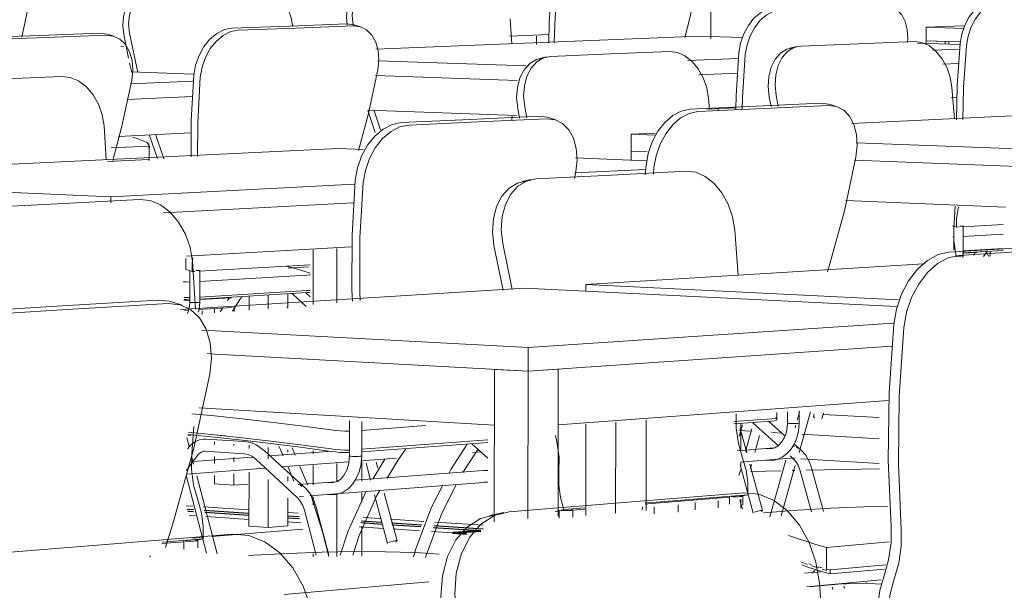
# Model space of a CAD drawing. Header units: metres. Extents: x -32 to 90, y -28 to 32.
# Tile 77 of 148: x 90.06464 to 90.06705, y 1.77481 to 1.77621. Entities that reach past the tile are written whole.
import ezdxf

# ---------------------------------------------------------------- set-up
doc = ezdxf.new("R2010")
doc.units = ezdxf.units.M
doc.layers.get('DEFPOINTS').update_dxf_attribs({"color": 250, "lineweight": 9})
for name, color, linetype, lineweight in [('A-WALL', 113, 'Continuous', 18), ('A-WALL-PATT', 111, 'Continuous', 35), ('ARQ-ALV-MEDIA', 250, 'Continuous', 9), ('ARQ-IND-SIMB', 250, 'Continuous', 9), ('ARQ-PISO-DESN', 250, 'Continuous', 9), ('ESQUADRIAS', 250, 'Continuous', 25), ('I-FURN', 30, 'Continuous', 18), ('PAREDES', 250, 'Continuous', 50)]:
    doc.layers.add(name, color=color, linetype=linetype, lineweight=lineweight)

# ---------------------------------------------------------------- blocks, each defined once
blk = doc.blocks.new('FP_63-3-RESTAURANTE- ÁREA DE REFEIÇÃO AMPLIADA')
at = {"layer": 'A-WALL-PATT', "lineweight": 9}
for p, q in [((3.3141434, 1.7761642), (3.3141435, 1.7763478)), ((3.3137151, 1.7761501), (3.3137151, 1.7761708))]:
    blk.add_line(p, q, dxfattribs=at)

msp = doc.modelspace()

# ---------------------------------------------------------------- linework, layer by layer
at = {"layer": 'ARQ-ALV-MEDIA'}
for p, q in [((90.0650602, 1.7750179), (90.0650437, 1.775019)), ((90.0651971, 1.7750088), (90.0650852, 1.7750162)), ((90.0650671, 1.7749942), (90.0650513, 1.7749953)), ((90.0651977, 1.7749855), (90.0650921, 1.7749925)), ((90.0653186, 1.7750008), (90.0652927, 1.7750025)), ((90.0655206, 1.7749875), (90.0654784, 1.7749903)), ((90.0653253, 1.774977), (90.0652932, 1.7749791)), ((90.0655277, 1.7749634), (90.0654687, 1.7749674)), ((90.0656271, 1.7749804), (90.0655454, 1.7749858)), ((90.0657728, 1.7749708), (90.0656554, 1.7749786)), ((90.0656164, 1.7749575), (90.0655525, 1.7749618)), ((90.0656991, 1.774952), (90.0656464, 1.7749555))]:
    msp.add_line(p, q, dxfattribs=at)
at = {"layer": 'ARQ-IND-SIMB'}
for p, q in [((90.0664303, 1.7752017), (90.0664008, 1.7752034)), ((90.0665075, 1.7751972), (90.0664816, 1.7751987)), ((90.0667455, 1.7751833), (90.0665559, 1.7751944)), ((90.0667457, 1.7751224), (90.0665528, 1.775134)), ((90.0665662, 1.7751059), (90.0667459, 1.7751095)), ((90.0664303, 1.7751032), (90.0665039, 1.7751047)), ((90.0665315, 1.7751052), (90.0665383, 1.7751054))]:
    msp.add_line(p, q, dxfattribs=at)
at = {"layer": 'ARQ-PISO-DESN'}
for p, q in [((90.0650601, 1.7749392), (90.0650826, 1.774941)), ((90.0651067, 1.774943), (90.06533, 1.7749611))]:
    msp.add_line(p, q, dxfattribs=at)
at = {"layer": 'DEFPOINTS'}
msp.add_line((90.0666073, 1.775243), (90.0667453, 1.7752352), dxfattribs=at)
at = {"layer": 'ESQUADRIAS', "color": 10}
for p, q in [((90.0650621, 1.7750085), (90.0650467, 1.7750095)), ((90.0650622, 1.7750039), (90.0650482, 1.7750048)), ((90.0651973, 1.7749996), (90.0650879, 1.7750068)), ((90.0651974, 1.7749949), (90.0650893, 1.7750021)), ((90.0653211, 1.7749913), (90.0652929, 1.7749932)), ((90.0653225, 1.7749866), (90.065293, 1.7749885)), ((90.0655248, 1.7749731), (90.0654726, 1.7749766)), ((90.0655234, 1.7749779), (90.0654746, 1.7749812)), ((90.0656226, 1.7749713), (90.0655482, 1.7749763)), ((90.0656203, 1.7749668), (90.0655496, 1.7749715)), ((90.065763, 1.7749573), (90.06565, 1.7749648)), ((90.065773, 1.7749614), (90.0656518, 1.7749694))]:
    msp.add_line(p, q, dxfattribs=at)
at = {"layer": 'I-FURN', "lineweight": 9}
for p, q in [((90.0646402, 1.7761681), (90.0646564, 1.7762451)), ((90.0652979, 1.7761956), (90.0654383, 1.7762009)), ((90.0654383, 1.7762009), (90.0654556, 1.7761987)), ((90.0654537, 1.7761989), (90.0654543, 1.7761957)), ((90.0654562, 1.7761986), (90.0654719, 1.7761938)), ((90.0658437, 1.7761519), (90.0658394, 1.7762133)), ((90.0669536, 1.7761964), (90.0668605, 1.7761927)), ((90.0645365, 1.7761671), (90.0646845, 1.7761727)), ((90.0646845, 1.7761727), (90.064831, 1.7761781)), ((90.0648468, 1.7761732), (90.0647003, 1.7761677)), ((90.064831, 1.7761781), (90.0648491, 1.7761759)), ((90.0648504, 1.7761757), (90.0648662, 1.7761707)), ((90.0649022, 1.7761166), (90.0648905, 1.7761747)), ((90.0649048, 1.7761783), (90.0649253, 1.7760816)), ((90.0651561, 1.7761903), (90.0652979, 1.7761956)), ((90.0653136, 1.7761908), (90.0651718, 1.7761854)), ((90.065454, 1.776196), (90.0653136, 1.7761908)), ((90.0654713, 1.7761939), (90.065454, 1.776196)), ((90.0659346, 1.7761748), (90.0658377, 1.776171)), ((90.0668605, 1.7761927), (90.0669514, 1.77619)), ((90.0668605, 1.7761927), (90.0668605, 1.7761594)), ((90.0647003, 1.7761677), (90.0645523, 1.7761621)), ((90.0663027, 1.7761706), (90.0655099, 1.7761391)), ((90.0664078, 1.7761673), (90.0663027, 1.7761706)), ((90.0666936, 1.7761522), (90.0665533, 1.7761465)), ((90.0668325, 1.7761579), (90.0666936, 1.7761522)), ((90.0669432, 1.7761508), (90.0668392, 1.776154)), ((90.0668605, 1.7761594), (90.0669077, 1.7761579)), ((90.0668605, 1.7761527), (90.0668605, 1.7761594)), ((90.066943, 1.7761569), (90.0668605, 1.7761594)), ((90.0669077, 1.7761579), (90.0669077, 1.7761512)), ((90.0669168, 1.7761577), (90.0669168, 1.7761509)), ((90.0648905, 1.776145), (90.0648832, 1.7761453)), ((90.0660861, 1.7761274), (90.0659393, 1.7761213)), ((90.0662313, 1.7761333), (90.0660861, 1.7761274)), ((90.0665264, 1.7761412), (90.0665434, 1.7761452)), ((90.066876, 1.7761361), (90.0669425, 1.7761389)), ((90.0649101, 1.7760821), (90.0649049, 1.7761046)), ((90.0655143, 1.77611), (90.0658785, 1.7760979)), ((90.0659115, 1.7761158), (90.0659286, 1.7761199)), ((90.0662756, 1.776111), (90.0663994, 1.7761161)), ((90.0669401, 1.7761038), (90.0669021, 1.7761021)), ((90.0650611, 1.776078), (90.0649097, 1.7760833)), ((90.0663971, 1.7760803), (90.0663027, 1.7760762)), ((90.0647385, 1.7760721), (90.0645769, 1.7760655)), ((90.0649072, 1.7760537), (90.0650606, 1.7760601)), ((90.0658564, 1.7760623), (90.0655091, 1.7760743)), ((90.06693, 1.7759677), (90.0669241, 1.7760449)), ((90.0650585, 1.7760225), (90.064899, 1.7760157)), ((90.0663286, 1.7759909), (90.0663264, 1.7760178)), ((90.0664422, 1.775999), (90.0666018, 1.7760064)), ((90.0664801, 1.7759979), (90.0664755, 1.7760213)), ((90.0664926, 1.7760253), (90.0664978, 1.7759988)), ((90.0666018, 1.7760064), (90.0666214, 1.776004)), ((90.0666215, 1.7760041), (90.0666408, 1.7759983)), ((90.0669359, 1.7760203), (90.0669219, 1.7760197)), ((90.0655078, 1.7759343), (90.0654902, 1.7759886)), ((90.0658551, 1.7759762), (90.0654907, 1.7759896)), ((90.0655057, 1.7759879), (90.0655208, 1.7759413)), ((90.0658626, 1.7759693), (90.065858, 1.7759933)), ((90.0658751, 1.7759973), (90.0658804, 1.7759702)), ((90.0662807, 1.7759916), (90.0664422, 1.775999)), ((90.0664615, 1.7759932), (90.0663, 1.7759857)), ((90.0663931, 1.7759952), (90.0663243, 1.775992)), ((90.06635, 1.7759923), (90.06635, 1.7759888)), ((90.0666211, 1.7760006), (90.0664615, 1.7759932)), ((90.0674684, 1.7759943), (90.0666772, 1.7759562)), ((90.0655716, 1.7759588), (90.0657416, 1.7759667)), ((90.0657609, 1.7759606), (90.065591, 1.7759527)), ((90.0657416, 1.7759667), (90.0659095, 1.7759744)), ((90.0659288, 1.7759684), (90.0657609, 1.7759606)), ((90.0658437, 1.7759646), (90.0658442, 1.7759749)), ((90.0659095, 1.7759744), (90.0659301, 1.775972)), ((90.0659495, 1.775966), (90.0659288, 1.7759684)), ((90.0659311, 1.7759718), (90.0659505, 1.7759658)), ((90.0648476, 1.7758672), (90.0648425, 1.7759505)), ((90.0650552, 1.7759333), (90.0648779, 1.7759251)), ((90.066196, 1.775933), (90.0661361, 1.7759301)), ((90.0649497, 1.7759071), (90.0649532, 1.7759072)), ((90.0649735, 1.7758711), (90.064954, 1.775927)), ((90.0649692, 1.7759277), (90.0649878, 1.7758745)), ((90.0661361, 1.7759301), (90.0661934, 1.7759279)), ((90.0661361, 1.7759301), (90.0661361, 1.7758885)), ((90.0666887, 1.7759091), (90.0671187, 1.7758928)), ((90.0654177, 1.7758954), (90.064255, 1.7758394)), ((90.0648594, 1.7758965), (90.0649528, 1.7759009)), ((90.064951, 1.7759044), (90.0649534, 1.7759044)), ((90.0649534, 1.7759044), (90.064951, 1.7759044)), ((90.0649517, 1.7758982), (90.0649549, 1.7758984)), ((90.0649547, 1.7759006), (90.0649521, 1.7759006)), ((90.0649528, 1.7758686), (90.0649528, 1.7759009)), ((90.0649529, 1.7759013), (90.0649529, 1.7758686)), ((90.0654789, 1.775893), (90.0654177, 1.7758954)), ((90.0661361, 1.7758885), (90.0661757, 1.775887)), ((90.0661361, 1.7758655), (90.0661361, 1.7758885)), ((90.0661757, 1.775887), (90.0661361, 1.7758885)), ((90.0648505, 1.7758637), (90.0649525, 1.7758686)), ((90.0649525, 1.7758686), (90.0649528, 1.7758706)), ((90.0649525, 1.7758659), (90.0649525, 1.7758686)), ((90.0649529, 1.7758706), (90.0649529, 1.775866)), ((90.0649878, 1.7758745), (90.0649893, 1.7758702)), ((90.066173, 1.7758654), (90.0660002, 1.7758723)), ((90.0671187, 1.7758501), (90.066685, 1.775867)), ((90.0659975, 1.775822), (90.0660006, 1.7758385)), ((90.0659984, 1.7758352), (90.066171, 1.7758441)), ((90.0662714, 1.7758396), (90.0660881, 1.7758301)), ((90.0661711, 1.775831), (90.0661731, 1.7758543)), ((90.0661924, 1.7758483), (90.066191, 1.7758321)), ((90.0658686, 1.7758139), (90.0658902, 1.7758189)), ((90.0660881, 1.7758301), (90.0659024, 1.7758205)), ((90.0642692, 1.7758025), (90.0648589, 1.7757766)), ((90.0648589, 1.7757766), (90.0654567, 1.7758074)), ((90.0649294, 1.7757701), (90.0647276, 1.7757596)), ((90.0648589, 1.7757622), (90.0648589, 1.7757766)), ((90.065454, 1.7757618), (90.0649886, 1.7757371)), ((90.0670556, 1.7757513), (90.0666633, 1.7757677)), ((90.0647276, 1.7757596), (90.064523, 1.775749)), ((90.0669286, 1.7756983), (90.0669318, 1.7757541)), ((90.066399, 1.7755834), (90.0663912, 1.7756948)), ((90.0669353, 1.7757024), (90.0669258, 1.7757053)), ((90.0669284, 1.7756459), (90.0669284, 1.7757052)), ((90.0669353, 1.7757024), (90.0669418, 1.7757028)), ((90.06695, 1.7757033), (90.0670498, 1.7757091)), ((90.0669513, 1.7757052), (90.0669513, 1.7756321)), ((90.0669259, 1.7756783), (90.066929, 1.7756784)), ((90.066951, 1.7756796), (90.0670497, 1.7756855)), ((90.0654492, 1.7756538), (90.0650445, 1.7756308)), ((90.0653559, 1.7755126), (90.065356, 1.7756467)), ((90.065414, 1.7756501), (90.0654139, 1.7755163)), ((90.0658219, 1.7755478), (90.0657993, 1.7756571)), ((90.065821, 1.7756621), (90.0658445, 1.7755493)), ((90.0669165, 1.7756409), (90.0671177, 1.775653)), ((90.0671427, 1.7756453), (90.0669416, 1.7756331)), ((90.0669504, 1.7756382), (90.0669863, 1.7756403)), ((90.0669508, 1.7756439), (90.0670497, 1.7756499)), ((90.0670497, 1.7756452), (90.0669508, 1.7756392)), ((90.0670104, 1.7756424), (90.0670056, 1.7756361)), ((90.0670092, 1.7756412), (90.0670147, 1.77563)), ((90.0670176, 1.7756313), (90.0670177, 1.7756427)), ((90.0650664, 1.7755015), (90.0650592, 1.7756184)), ((90.0669345, 1.7756316), (90.066932, 1.7756317)), ((90.0669373, 1.7756315), (90.0669345, 1.7756316)), ((90.0669432, 1.7756315), (90.0669403, 1.7756315)), ((90.0669459, 1.7756315), (90.0669432, 1.7756315)), ((90.0669482, 1.7756316), (90.0669459, 1.7756315)), ((90.0669509, 1.7756278), (90.0669513, 1.7756321)), ((90.0669513, 1.7756321), (90.0669513, 1.7756321)), ((90.0669803, 1.7756385), (90.0669768, 1.7756333)), ((90.0670056, 1.7756361), (90.0670018, 1.7756304)), ((90.065059, 1.7755932), (90.0650433, 1.7755983)), ((90.0650527, 1.7755181), (90.0650528, 1.7755962)), ((90.065059, 1.7755932), (90.0650648, 1.7755935)), ((90.0650756, 1.7755942), (90.0652327, 1.7756033)), ((90.0650774, 1.7755963), (90.0650774, 1.7755181)), ((90.0652327, 1.7756033), (90.0653486, 1.7756101)), ((90.0653439, 1.7756046), (90.0652946, 1.7756017)), ((90.0668543, 1.7756126), (90.0660252, 1.7755617)), ((90.0650768, 1.7755689), (90.0653401, 1.7755844)), ((90.0658747, 1.7755525), (90.0650298, 1.7755006)), ((90.0650765, 1.7755307), (90.0653401, 1.7755466)), ((90.0653401, 1.7755466), (90.0653459, 1.7755472)), ((90.0653459, 1.775547), (90.0653401, 1.7755464)), ((90.0653459, 1.7755472), (90.0653487, 1.7755477)), ((90.0653487, 1.7755475), (90.0653459, 1.775547)), ((90.0667876, 1.7755076), (90.0658747, 1.7755525)), ((90.0660252, 1.7755617), (90.066527, 1.7755373)), ((90.0660252, 1.7755617), (90.0660252, 1.7755446)), ((90.0647392, 1.7755092), (90.0649744, 1.7755234)), ((90.0650382, 1.7755222), (90.065052, 1.775523)), ((90.0650388, 1.7755297), (90.0650436, 1.7755295)), ((90.0650436, 1.7755294), (90.0650388, 1.7755296)), ((90.0650436, 1.7755295), (90.0650524, 1.7755294)), ((90.0650524, 1.7755292), (90.0650436, 1.7755294)), ((90.0650762, 1.7755245), (90.0651553, 1.7755293)), ((90.0653401, 1.7755416), (90.0650772, 1.7755256)), ((90.06515, 1.7755296), (90.0651455, 1.7755225)), ((90.0651755, 1.7755251), (90.0651573, 1.7754964)), ((90.0651802, 1.7755315), (90.0651755, 1.7755251)), ((90.0651985, 1.7754989), (90.0651985, 1.7755324)), ((90.0652454, 1.7755354), (90.0652454, 1.7755019)), ((90.0652939, 1.7755383), (90.0652939, 1.7755049)), ((90.0653066, 1.7755367), (90.0653032, 1.7755392)), ((90.0653383, 1.7755079), (90.0653066, 1.7755367)), ((90.0653376, 1.7755413), (90.0653482, 1.7755317)), ((90.066527, 1.7755373), (90.0667927, 1.7755244)), ((90.0645001, 1.7754947), (90.0647392, 1.7755092)), ((90.0647647, 1.7755007), (90.0645257, 1.7754861)), ((90.0649999, 1.775515), (90.0647647, 1.7755007)), ((90.0650089, 1.7755193), (90.0650344, 1.7755108)), ((90.0650494, 1.7754988), (90.0650394, 1.7754982)), ((90.0650709, 1.7755174), (90.0650679, 1.7755173)), ((90.0650735, 1.7755175), (90.0650709, 1.7755174)), ((90.0651567, 1.7755054), (90.0650745, 1.7755003)), ((90.0650835, 1.7754971), (90.0650834, 1.7754881)), ((90.0651135, 1.7754924), (90.0651135, 1.7755017)), ((90.0651334, 1.7755036), (90.0651276, 1.7754946)), ((90.0651614, 1.7755063), (90.0651614, 1.7754954)), ((90.0652912, 1.7755071), (90.0652929, 1.7755036)), ((90.0650826, 1.7754495), (90.0651148, 1.7754477)), ((90.0651148, 1.7754477), (90.0658832, 1.7754068)), ((90.0658832, 1.7754068), (90.0667798, 1.7754666)), ((90.0667755, 1.7754101), (90.0658832, 1.7753488)), ((90.0658832, 1.7753488), (90.0658832, 1.7754068)), ((90.0651148, 1.775391), (90.0650958, 1.7753921)), ((90.0658832, 1.7753488), (90.0651148, 1.775391)), ((90.0658004, 1.7749792), (90.0658007, 1.7753533)), ((90.0658007, 1.7753533), (90.0658832, 1.7753488)), ((90.0658832, 1.7753488), (90.0659576, 1.7753539)), ((90.0659576, 1.7753539), (90.0659573, 1.7749933)), ((90.0658832, 1.7753488), (90.065883, 1.7749872)), ((90.0658005, 1.7752166), (90.065076, 1.7752593)), ((90.0667674, 1.775277), (90.0659574, 1.7752173)), ((90.0661732, 1.7752297), (90.0661731, 1.7750071)), ((90.0663882, 1.7752254), (90.0664818, 1.7752324)), ((90.0664818, 1.7752324), (90.0664885, 1.7752332)), ((90.0664885, 1.775233), (90.0664818, 1.7752322)), ((90.0664943, 1.7752472), (90.0664943, 1.7752358)), ((90.0664943, 1.775236), (90.0664943, 1.7752301)), ((90.0665204, 1.7752218), (90.0665204, 1.7752491)), ((90.0665443, 1.7752284), (90.0665497, 1.7752475)), ((90.066577, 1.7752496), (90.0665486, 1.7751496)), ((90.0665491, 1.7752513), (90.0665491, 1.7752217)), ((90.0665843, 1.7752381), (90.0665861, 1.7752444)), ((90.0666085, 1.7752461), (90.0666046, 1.7752324)), ((90.0650574, 1.7751474), (90.0650627, 1.7752134)), ((90.0654452, 1.7751411), (90.0654452, 1.775227)), ((90.0654744, 1.7752038), (90.0656323, 1.7752153)), ((90.0654752, 1.7752252), (90.0654751, 1.775141)), ((90.0660249, 1.7749947), (90.066025, 1.7752186)), ((90.0660986, 1.7752242), (90.0660984, 1.775001)), ((90.0664818, 1.7752265), (90.0663882, 1.7752195)), ((90.0664098, 1.7752174), (90.0664017, 1.7751888)), ((90.066404, 1.7752085), (90.0664203, 1.7751486)), ((90.0664056, 1.77522), (90.0664056, 1.7751536)), ((90.0664175, 1.7751519), (90.0664328, 1.7752074)), ((90.0664984, 1.7751661), (90.0664347, 1.7752227)), ((90.0664744, 1.7752257), (90.0665139, 1.7751907)), ((90.0665313, 1.7752207), (90.0665278, 1.7752208)), ((90.0665351, 1.7752206), (90.0665313, 1.7752207)), ((90.0665388, 1.7752206), (90.0665351, 1.7752206)), ((90.0665422, 1.7752207), (90.0665388, 1.7752206)), ((90.066539, 1.7752098), (90.066541, 1.7752168)), ((90.0665451, 1.7752209), (90.0665422, 1.7752207)), ((90.0650454, 1.7751853), (90.0650509, 1.7751644)), ((90.0650557, 1.7751919), (90.0650476, 1.7751913)), ((90.0650492, 1.7751992), (90.0651133, 1.775193)), ((90.0651133, 1.775193), (90.0650492, 1.7751992)), ((90.0650918, 1.775182), (90.0650855, 1.7751819)), ((90.0650918, 1.775182), (90.0651873, 1.7751761)), ((90.0651133, 1.775193), (90.0651812, 1.7751857)), ((90.0651403, 1.7751902), (90.0651133, 1.775193)), ((90.0651812, 1.7751857), (90.0652517, 1.7751774)), ((90.0664518, 1.7751912), (90.0664402, 1.7751491)), ((90.0651133, 1.7751695), (90.0651133, 1.7751754)), ((90.0651611, 1.7751703), (90.0651611, 1.7751665)), ((90.0651982, 1.7751591), (90.0651983, 1.7751677)), ((90.0652451, 1.7751621), (90.0652451, 1.775134)), ((90.0653115, 1.7751433), (90.065304, 1.775161)), ((90.0653246, 1.7751682), (90.0653998, 1.7751582)), ((90.0653998, 1.7751582), (90.0654106, 1.7751569)), ((90.0654106, 1.7751569), (90.0654221, 1.775156)), ((90.0654748, 1.7751573), (90.0657846, 1.7751804)), ((90.0657846, 1.7751743), (90.0654749, 1.7751512)), ((90.0657601, 1.7751569), (90.0657232, 1.7751007)), ((90.0657843, 1.7751357), (90.0657452, 1.7751711)), ((90.0663967, 1.7751538), (90.0664867, 1.7751607)), ((90.0664681, 1.7751585), (90.0664707, 1.7751592)), ((90.0664707, 1.7751592), (90.0664725, 1.7751591)), ((90.0664802, 1.7751587), (90.0664725, 1.7751591)), ((90.0665322, 1.7751642), (90.0665374, 1.7751646)), ((90.0665362, 1.7751709), (90.0665534, 1.7751557)), ((90.0650709, 1.7751416), (90.0650549, 1.7751196)), ((90.0650585, 1.7751353), (90.0650622, 1.775121)), ((90.06506, 1.7751273), (90.0652064, 1.7751382)), ((90.0650897, 1.7751524), (90.0650874, 1.7751524)), ((90.0651851, 1.7751464), (90.0650896, 1.7751524)), ((90.0651132, 1.7751226), (90.0651133, 1.7751399)), ((90.0651611, 1.7751369), (90.0651611, 1.7751262)), ((90.0652365, 1.7751538), (90.0653373, 1.7750611)), ((90.0652484, 1.7751413), (90.0653924, 1.7751521)), ((90.0652936, 1.7751558), (90.0652936, 1.7751502)), ((90.0653556, 1.7751465), (90.0653556, 1.7751538)), ((90.0654221, 1.775156), (90.0654335, 1.7751554)), ((90.0654335, 1.7751552), (90.0654221, 1.7751557)), ((90.0654335, 1.7751554), (90.0654441, 1.7751554)), ((90.0654441, 1.7751551), (90.0654335, 1.7751552)), ((90.0654451, 1.775141), (90.0654451, 1.775141)), ((90.0654561, 1.7751399), (90.0654525, 1.77514)), ((90.0654599, 1.7751398), (90.0654561, 1.7751399)), ((90.0654675, 1.77514), (90.0654638, 1.7751399)), ((90.0654706, 1.7751402), (90.0654675, 1.77514)), ((90.0655603, 1.7751355), (90.0654726, 1.7751288)), ((90.0655023, 1.7750838), (90.0655314, 1.7751334)), ((90.0657659, 1.775151), (90.0657473, 1.7751496)), ((90.0665394, 1.7751361), (90.0664047, 1.7751256)), ((90.0665343, 1.7751343), (90.0665266, 1.7751411)), ((90.065045, 1.7751055), (90.0650549, 1.7751196)), ((90.0652376, 1.7751111), (90.0650456, 1.7750966)), ((90.0653167, 1.7750391), (90.065216, 1.7751319)), ((90.0654425, 1.7751266), (90.0652775, 1.7751141)), ((90.0653083, 1.7750794), (90.065294, 1.7751132)), ((90.0653426, 1.7750695), (90.0653232, 1.7751155)), ((90.0653555, 1.7750701), (90.0653556, 1.7751177)), ((90.0654136, 1.7751223), (90.0654136, 1.775079)), ((90.0654752, 1.7751269), (90.0654752, 1.7750795)), ((90.0654968, 1.7750819), (90.0654857, 1.7751237)), ((90.0655104, 1.7751255), (90.0655143, 1.7751109)), ((90.0664363, 1.7750006), (90.066404, 1.775119)), ((90.0664056, 1.7751253), (90.0664056, 1.775118)), ((90.0664279, 1.7751208), (90.066459, 1.7750069)), ((90.0664322, 1.7751201), (90.0664293, 1.7751095)), ((90.0664823, 1.7751302), (90.0664671, 1.775131)), ((90.0664771, 1.7749919), (90.0665165, 1.7751307)), ((90.0665395, 1.7751176), (90.0665044, 1.7749943)), ((90.0665793, 1.7751119), (90.0666086, 1.7750051)), ((90.0650938, 1.7749024), (90.0650446, 1.7750903)), ((90.0650698, 1.7750923), (90.06512, 1.7749005)), ((90.0651132, 1.7750723), (90.0651132, 1.7750933)), ((90.0651611, 1.7750971), (90.0651611, 1.7750693)), ((90.0651981, 1.7749684), (90.0651982, 1.7751014)), ((90.0652936, 1.7750902), (90.0652936, 1.7750791)), ((90.0654581, 1.7750813), (90.0657845, 1.7751065)), ((90.0657758, 1.775105), (90.0657785, 1.7751057)), ((90.0657785, 1.7751057), (90.0657804, 1.7751056)), ((90.0657845, 1.7751055), (90.0657805, 1.7751057)), ((90.0664012, 1.7750927), (90.0664054, 1.7751081)), ((90.0665792, 1.7750039), (90.0665517, 1.7751042)), ((90.0651611, 1.7750693), (90.0651132, 1.7750723)), ((90.0651955, 1.7750719), (90.0651611, 1.7750693)), ((90.0652451, 1.7750835), (90.065245, 1.7749652)), ((90.0653192, 1.7750706), (90.0654117, 1.7750777)), ((90.0657845, 1.775077), (90.0653479, 1.7750429)), ((90.0653928, 1.7750754), (90.0653956, 1.7750762)), ((90.0654051, 1.7750757), (90.0653977, 1.7750761)), ((90.0657845, 1.7750763), (90.0657747, 1.7750768)), ((90.0652935, 1.7750381), (90.0652935, 1.7749692)), ((90.0653321, 1.7750416), (90.0653213, 1.7750408)), ((90.0653786, 1.7749547), (90.065352, 1.7750405)), ((90.0653555, 1.7750213), (90.0653555, 1.7750405)), ((90.0654073, 1.775046), (90.0653917, 1.7750468)), ((90.0654136, 1.7750453), (90.0654135, 1.7748947)), ((90.0654751, 1.7750502), (90.0654751, 1.7750279)), ((90.0655381, 1.7749261), (90.0655064, 1.7750454)), ((90.0655304, 1.7750501), (90.0655617, 1.7749326)), ((90.0664133, 1.7750506), (90.0661282, 1.7750275)), ((90.0663782, 1.7750397), (90.0661771, 1.7750233)), ((90.0661989, 1.7750278), (90.0664226, 1.775046)), ((90.0663776, 1.7750224), (90.0663776, 1.7750421)), ((90.0664051, 1.7750424), (90.0664226, 1.775046)), ((90.0664104, 1.7750423), (90.0664103, 1.7750205)), ((90.0653634, 1.7750154), (90.0653943, 1.7748983)), ((90.0661282, 1.7750275), (90.0658372, 1.7750039)), ((90.0659714, 1.7750093), (90.0660231, 1.7750135)), ((90.0661654, 1.7750159), (90.0661625, 1.7750082)), ((90.0661711, 1.7750256), (90.0661989, 1.7750278)), ((90.0661771, 1.7750233), (90.0661711, 1.7750228)), ((90.0661933, 1.775016), (90.0661933, 1.7749986)), ((90.0662515, 1.7750208), (90.0662515, 1.7750033)), ((90.0662934, 1.775009), (90.0662934, 1.7750264)), ((90.0663505, 1.7750312), (90.0663505, 1.7750138)), ((90.0664037, 1.7750329), (90.0664097, 1.7750104)), ((90.0664055, 1.7750352), (90.0664055, 1.7750132)), ((90.0653634, 1.7748976), (90.0653343, 1.7750076)), ((90.0657898, 1.7749951), (90.0658237, 1.7750021)), ((90.0659497, 1.7750048), (90.0659714, 1.7750093)), ((90.0659604, 1.7750057), (90.0659497, 1.7750048)), ((90.0659598, 1.7749881), (90.0659598, 1.7750081)), ((90.066023, 1.7750108), (90.065993, 1.7750084)), ((90.0659931, 1.7750084), (90.0659931, 1.7749909)), ((90.065245, 1.7749652), (90.0651981, 1.7749684)), ((90.0652935, 1.7749692), (90.065245, 1.7749652)), ((90.0654751, 1.774969), (90.065475, 1.7748948)), ((90.0651576, 1.7749488), (90.0648455, 1.7749235)), ((90.0653786, 1.7749547), (90.065394, 1.7748947)), ((90.0665225, 1.7749462), (90.0665496, 1.7749372)), ((90.0648455, 1.7749235), (90.0645265, 1.7748977)), ((90.0650382, 1.7749307), (90.0649839, 1.7749263)), ((90.064985, 1.7749292), (90.0650855, 1.7749374)), ((90.0650378, 1.7749125), (90.0650378, 1.7749332)), ((90.0650671, 1.7749335), (90.0650855, 1.7749374)), ((90.0650723, 1.7749335), (90.0650723, 1.7749154)), ((90.0666159, 1.7749168), (90.0667696, 1.7749301)), ((90.0666159, 1.7749168), (90.0666159, 1.7748642)), ((90.0649543, 1.7748968), (90.0649555, 1.7748923)), ((90.0653554, 1.7748933), (90.0653554, 1.7749012)), ((90.0665698, 1.7748749), (90.0665534, 1.774881)), ((90.0665727, 1.7748763), (90.0665791, 1.7748742)), ((90.0666254, 1.7748615), (90.0667617, 1.7748736)), ((90.0665622, 1.7748532), (90.0666022, 1.7748568)), ((90.0665882, 1.7748598), (90.0665801, 1.7748537)), ((90.0666159, 1.7748602), (90.0666053, 1.7748632)), ((90.0666159, 1.7748639), (90.0666159, 1.7748602)), ((90.0666165, 1.7748636), (90.0666254, 1.7748615)), ((90.0666254, 1.7748514), (90.0667588, 1.7748633)), ((90.0666254, 1.7748615), (90.0666254, 1.7748514)), ((90.0652841, 1.7748014), (90.0656395, 1.7748322)), ((90.0667507, 1.7748367), (90.0665682, 1.7748202)), ((90.0665734, 1.7748198), (90.0666629, 1.7748279)), ((90.0666135, 1.7746043), (90.0665988, 1.7748291)), ((90.0666314, 1.7748134), (90.0666299, 1.7748189)), ((90.0666589, 1.7748215), (90.0666604, 1.7748162)), ((90.0667213, 1.7748283), (90.0667504, 1.7748263))]:
    msp.add_line(p, q, dxfattribs=at)
for points in [[(90.0654389, 1.7761983, 0), (90.0654372, 1.7762175, 0), (90.0654388, 1.7762389, 0), (90.0654442, 1.7762585, 0), (90.065453, 1.776275, 0), (90.0654648, 1.7762877, 0), (90.0654789, 1.7762958, 0), (90.0654876, 1.7762982, 0)], [(90.0655088, 1.7763025, 0), (90.0654931, 1.7762993, 0), (90.065479, 1.7762912, 0), (90.0654673, 1.7762785, 0), (90.0654584, 1.776262, 0), (90.0654531, 1.7762424, 0), (90.0654515, 1.776221, 0), (90.0654537, 1.7761989, 0)], [(90.0659346, 1.7761543, 0), (90.0659355, 1.7762034, 0), (90.0659412, 1.7762943, 0)], [(90.0662682, 1.7761675, 0), (90.0662798, 1.776212, 0), (90.0662995, 1.7763024, 0)], [(90.0648905, 1.7761747, 0), (90.0648883, 1.7761973, 0), (90.0648901, 1.7762191, 0), (90.0648958, 1.7762391, 0), (90.064905, 1.7762559, 0), (90.0649173, 1.7762689, 0), (90.064932, 1.7762772, 0), (90.0649402, 1.7762794, 0)], [(90.0649626, 1.776284, 0), (90.0649463, 1.7762808, 0), (90.0649316, 1.7762725, 0), (90.0649193, 1.7762595, 0), (90.0649101, 1.7762426, 0), (90.0649044, 1.7762227, 0), (90.0649026, 1.7762009, 0), (90.0649048, 1.7761783, 0)], [(90.0653055, 1.7761943, 0), (90.0653018, 1.7762155, 0), (90.0652943, 1.7762367, 0), (90.0652836, 1.7762558, 0), (90.0652703, 1.7762717, 0), (90.065255, 1.7762835, 0), (90.0652386, 1.7762907, 0), (90.0652219, 1.7762927, 0)], [(90.0659543, 1.7762904, 0), (90.0659487, 1.7761994, 0), (90.0659478, 1.7761548, 0)], [(90.0668152, 1.7761557, 0), (90.0668158, 1.7761652, 0), (90.0668145, 1.7761872, 0), (90.0668094, 1.7762069, 0), (90.0668007, 1.7762234, 0), (90.0667891, 1.7762356, 0), (90.066775, 1.776243, 0), (90.0667593, 1.7762451, 0)], [(90.0669441, 1.7761529, 0), (90.0669482, 1.7761758, 0), (90.0669558, 1.776198, 0), (90.0669666, 1.7762183, 0), (90.0669799, 1.7762354, 0), (90.066995, 1.7762486, 0), (90.0670111, 1.776257, 0), (90.0670272, 1.7762603, 0)], [(90.0670428, 1.7762558, 0), (90.0670266, 1.7762525, 0), (90.0670105, 1.7762441, 0), (90.0669954, 1.7762309, 0), (90.0669821, 1.7762137, 0), (90.0669714, 1.7761935, 0), (90.0669637, 1.7761712, 0), (90.0669597, 1.7761483, 0)], [(90.0664012, 1.7761305, 0), (90.0664053, 1.7761538, 0), (90.0664132, 1.7761765, 0), (90.0664243, 1.7761972, 0), (90.066438, 1.7762147, 0), (90.0664537, 1.7762281, 0), (90.0664704, 1.7762368, 0), (90.0664872, 1.7762401, 0)], [(90.0665028, 1.7762355, 0), (90.066486, 1.7762321, 0), (90.0664693, 1.7762235, 0), (90.0664536, 1.77621, 0), (90.0664399, 1.7761925, 0), (90.0664288, 1.7761718, 0), (90.0664209, 1.7761492, 0), (90.0664168, 1.7761258, 0)], [(90.0649107, 1.7760632, 0), (90.0649131, 1.7760879, 0), (90.0649112, 1.7761114, 0), (90.064905, 1.7761325, 0), (90.0648948, 1.7761501, 0), (90.0648812, 1.7761631, 0), (90.0648649, 1.776171, 0), (90.0648468, 1.7761732, 0)], [(90.0650628, 1.7760751, 0), (90.065067, 1.7760997, 0), (90.0650754, 1.7761235, 0), (90.0650873, 1.7761451, 0), (90.0651022, 1.7761636, 0), (90.0651193, 1.7761777, 0), (90.0651376, 1.7761868, 0), (90.0651561, 1.7761903, 0)], [(90.0651718, 1.7761854, 0), (90.0651534, 1.7761819, 0), (90.0651351, 1.7761728, 0), (90.065118, 1.7761587, 0), (90.0651031, 1.7761402, 0), (90.0650911, 1.7761185, 0), (90.0650828, 1.7760948, 0), (90.0650786, 1.7760702, 0)], [(90.0655147, 1.7760883, 0), (90.0655171, 1.7761124, 0), (90.0655154, 1.7761354, 0), (90.0655096, 1.7761561, 0), (90.0654999, 1.7761733, 0), (90.0654869, 1.7761862, 0), (90.0654717, 1.7761937, 0)], [(90.0669241, 1.7760449, 0), (90.0669197, 1.7760702, 0), (90.0669114, 1.7760944, 0), (90.0668996, 1.7761161, 0), (90.0668849, 1.7761342, 0), (90.0668683, 1.7761476, 0), (90.0668505, 1.7761557, 0), (90.0668325, 1.7761579, 0)], [(90.0669353, 1.7759659, 0), (90.066937, 1.7760486, 0), (90.0669441, 1.7761529, 0)], [(90.0669597, 1.7761483, 0), (90.0669525, 1.776044, 0), (90.0669508, 1.7759667, 0)], [(90.0663264, 1.7760178, 0), (90.0663219, 1.7760437, 0), (90.0663133, 1.7760684, 0), (90.0663011, 1.7760906, 0), (90.0662859, 1.7761091, 0), (90.0662686, 1.7761228, 0), (90.06625, 1.776131, 0), (90.0662313, 1.7761333, 0)], [(90.0663933, 1.775992, 0), (90.0663943, 1.7760241, 0), (90.0664012, 1.7761305, 0)], [(90.0664168, 1.7761258, 0), (90.0664099, 1.7760193, 0), (90.066409, 1.7759927, 0)], [(90.0664755, 1.7760213, 0), (90.0664728, 1.7760472, 0), (90.0664744, 1.7760721, 0), (90.0664802, 1.7760949, 0), (90.0664899, 1.7761143, 0), (90.066503, 1.7761292, 0), (90.0665187, 1.7761387, 0), (90.0665357, 1.7761424, 0)], [(90.0665533, 1.7761465, 0), (90.0665358, 1.7761427, 0), (90.0665201, 1.7761332, 0), (90.066507, 1.7761183, 0), (90.0664973, 1.776099, 0), (90.0664915, 1.7760761, 0), (90.0664899, 1.7760511, 0), (90.0664926, 1.7760253, 0)], [(90.065858, 1.7759933, 0), (90.0658553, 1.7760197, 0), (90.0658571, 1.7760452, 0), (90.0658633, 1.7760686, 0), (90.0658736, 1.7760884, 0), (90.0658873, 1.7761036, 0), (90.0659038, 1.7761134, 0), (90.0659209, 1.7761172, 0)], [(90.0659393, 1.7761213, 0), (90.065921, 1.7761175, 0), (90.0659045, 1.7761077, 0), (90.0658907, 1.7760925, 0), (90.0658804, 1.7760727, 0), (90.0658742, 1.7760493, 0), (90.0658724, 1.7760237, 0), (90.0658751, 1.7759973, 0)], [(90.0654671, 1.77589, 0), (90.0654906, 1.7759776, 0), (90.0655147, 1.7760883, 0)], [(90.0648425, 1.7759505, 0), (90.0648378, 1.7759778, 0), (90.0648287, 1.7760039, 0), (90.0648154, 1.7760273, 0), (90.0647988, 1.7760467, 0), (90.0647798, 1.7760611, 0), (90.0647593, 1.7760698, 0), (90.0647385, 1.7760721, 0)], [(90.0648637, 1.7758658, 0), (90.0648862, 1.7759501, 0), (90.0649107, 1.7760632, 0)], [(90.0650562, 1.7758751, 0), (90.0650565, 1.7759636, 0), (90.0650628, 1.7760751, 0)], [(90.0650786, 1.7760702, 0), (90.0650722, 1.7759586, 0), (90.0650718, 1.7758759, 0)], [(90.0661731, 1.7758543, 0), (90.0661782, 1.7758834, 0), (90.066188, 1.7759117, 0), (90.0662018, 1.7759375, 0), (90.0662191, 1.7759594, 0), (90.0662387, 1.7759763, 0), (90.0662596, 1.7759872, 0), (90.0662807, 1.7759916, 0)], [(90.0663, 1.7759857, 0), (90.0662789, 1.7759813, 0), (90.066258, 1.7759704, 0), (90.0662384, 1.7759535, 0), (90.0662212, 1.7759315, 0), (90.0662073, 1.7759057, 0), (90.0661975, 1.7758775, 0), (90.0661924, 1.7758483, 0)], [(90.0666885, 1.7758738, 0), (90.0666917, 1.7759023, 0), (90.06669, 1.7759295, 0), (90.0666836, 1.7759539, 0), (90.0666728, 1.7759742, 0), (90.0666583, 1.7759892, 0), (90.0666407, 1.7759982, 0), (90.0666211, 1.7760006, 0)], [(90.0654592, 1.7758179, 0), (90.0654644, 1.7758478, 0), (90.0654744, 1.7758767, 0), (90.0654889, 1.7759032, 0), (90.0655069, 1.7759257, 0), (90.0655274, 1.7759431, 0), (90.0655494, 1.7759543, 0), (90.0655716, 1.7759588, 0)], [(90.0660006, 1.7758385, 0), (90.0660037, 1.7758677, 0), (90.0660018, 1.7758956, 0), (90.0659949, 1.7759206, 0), (90.0659835, 1.7759414, 0), (90.065968, 1.7759568, 0), (90.0659503, 1.7759657, 0)], [(90.065591, 1.7759527, 0), (90.0655688, 1.7759482, 0), (90.0655469, 1.775937, 0), (90.0655263, 1.7759196, 0), (90.0655083, 1.7758971, 0), (90.0654939, 1.7758706, 0), (90.0654838, 1.7758416, 0), (90.0654786, 1.7758117, 0)], [(90.0649401, 1.7759136, 0), (90.0649233, 1.7759201, 0), (90.0649124, 1.7759231, 0)], [(90.0649528, 1.7759009, 0), (90.0649515, 1.7759052, 0), (90.0649472, 1.7759096, 0), (90.0649401, 1.7759136, 0)], [(90.0666185, 1.775593, 0), (90.0666245, 1.7756127, 0), (90.0666599, 1.7757427, 0), (90.0666885, 1.7758738, 0)], [(90.0663912, 1.7756948, 0), (90.0663855, 1.7757274, 0), (90.0663747, 1.7757586, 0), (90.0663593, 1.7757865, 0), (90.0663402, 1.7758096, 0), (90.0663184, 1.7758267, 0), (90.066295, 1.7758369, 0), (90.0662714, 1.7758396, 0)], [(90.065452, 1.7755211, 0), (90.065451, 1.7755488, 0), (90.0654511, 1.7756822, 0), (90.0654592, 1.7758179, 0)], [(90.0654786, 1.7758117, 0), (90.0654705, 1.775676, 0), (90.0654703, 1.7755425, 0), (90.065471, 1.7755223, 0)], [(90.0657993, 1.7756571, 0), (90.0657959, 1.7756906, 0), (90.0657982, 1.7757231, 0), (90.0658061, 1.7757529, 0), (90.0658191, 1.7757782, 0), (90.0658366, 1.7757977, 0), (90.0658575, 1.7758103, 0), (90.065879, 1.7758153, 0)], [(90.0659024, 1.7758205, 0), (90.0658792, 1.7758153, 0), (90.0658583, 1.7758027, 0), (90.0658408, 1.7757832, 0), (90.0658278, 1.7757578, 0), (90.0658199, 1.7757281, 0), (90.0658176, 1.7756956, 0), (90.065821, 1.7756621, 0)], [(90.0650592, 1.7756184, 0), (90.0650534, 1.7756527, 0), (90.0650419, 1.7756854, 0), (90.0650254, 1.7757146, 0), (90.0650046, 1.7757388, 0), (90.0649809, 1.7757568, 0), (90.0649553, 1.7757674, 0), (90.0649294, 1.7757701, 0)], [(90.0669402, 1.7757513, 0), (90.0669384, 1.7757434, 0), (90.0669354, 1.7757226, 0), (90.0669353, 1.7757024, 0)], [(90.0669355, 1.7756293, 0), (90.0669328, 1.7756407, 0), (90.0669287, 1.7756697, 0), (90.0669286, 1.7756983, 0)], [(90.0669432, 1.7757046, 0), (90.066946, 1.7757047, 0), (90.0669483, 1.7757048, 0)], [(90.0669483, 1.7757048, 0), (90.06695, 1.7757049, 0), (90.066951, 1.7757051, 0)], [(90.0667811, 1.7754641, 0), (90.0667876, 1.7755013, 0), (90.0668, 1.7755375, 0), (90.0668176, 1.7755706, 0), (90.0668393, 1.7755989, 0), (90.0668639, 1.7756207, 0), (90.0668901, 1.775635, 0), (90.0669165, 1.7756409, 0)], [(90.0650433, 1.7755983, 0), (90.065043, 1.77562, 0), (90.0650434, 1.7756257, 0)], [(90.0650599, 1.7756267, 0), (90.0650586, 1.7756148, 0), (90.065059, 1.7755932, 0)], [(90.0669416, 1.7756331, 0), (90.0669152, 1.7756272, 0), (90.066889, 1.7756129, 0), (90.0668644, 1.775591, 0), (90.0668427, 1.7755627, 0), (90.0668252, 1.7755296, 0), (90.0668128, 1.7754934, 0), (90.0668062, 1.7754562, 0)], [(90.0669403, 1.7756315, 0), (90.0669373, 1.7756315, 0), (90.0669373, 1.7756315, 0)], [(90.0669513, 1.7756321, 0), (90.066951, 1.7756319, 0), (90.06695, 1.7756318, 0), (90.0669482, 1.7756316, 0)], [(90.065068, 1.7755956, 0), (90.065071, 1.7755957, 0), (90.0650736, 1.7755958, 0)], [(90.0650736, 1.7755958, 0), (90.0650756, 1.775596, 0), (90.0650769, 1.7755961, 0), (90.0650769, 1.7755961, 0)], [(90.065348, 1.7755896, 0), (90.0653172, 1.7755992, 0), (90.0652891, 1.7756064, 0)], [(90.0650367, 1.7755681, 0), (90.0650436, 1.7755678, 0), (90.0650524, 1.7755677, 0), (90.0650524, 1.7755677, 0)], [(90.0653401, 1.7755844, 0), (90.065346, 1.775585, 0), (90.0653487, 1.7755855, 0)], [(90.0649744, 1.7755234, 0), (90.0650034, 1.7755206, 0), (90.0650084, 1.775519, 0)], [(90.0650524, 1.7755243, 0), (90.0650436, 1.7755245, 0), (90.0650391, 1.7755247, 0)], [(90.0653486, 1.7755427, 0), (90.0653459, 1.7755421, 0), (90.0653401, 1.7755416, 0)], [(90.0651017, 1.7753418, 0), (90.0651057, 1.7753812, 0), (90.0651027, 1.7754186, 0), (90.0650928, 1.7754521, 0), (90.0650766, 1.7754798, 0), (90.0650549, 1.7755002, 0), (90.0650288, 1.7755121, 0), (90.0649999, 1.775515, 0)], [(90.0650473, 1.7754901, 0), (90.0650505, 1.7754998, 0), (90.0650521, 1.775509, 0), (90.0650527, 1.7755181, 0)], [(90.0650527, 1.7755181, 0), (90.0650527, 1.7755181, 0), (90.0650527, 1.7755181, 0)], [(90.0650586, 1.7755174, 0), (90.0650561, 1.7755176, 0), (90.0650542, 1.7755177, 0), (90.065053, 1.7755179, 0), (90.065053, 1.7755179, 0)], [(90.0650615, 1.7755173, 0), (90.0650586, 1.7755174, 0), (90.0650586, 1.7755174, 0)], [(90.0650647, 1.7755173, 0), (90.0650615, 1.7755173, 0), (90.0650615, 1.7755173, 0)], [(90.0650679, 1.7755173, 0), (90.0650647, 1.7755173, 0), (90.0650647, 1.7755173, 0)], [(90.0650768, 1.7755178, 0), (90.0650755, 1.7755177, 0), (90.0650735, 1.7755175, 0)], [(90.065074, 1.7754934, 0), (90.0650759, 1.7755013, 0), (90.0650774, 1.7755181, 0)], [(90.0667747, 1.7749684, 0), (90.0667674, 1.7751299, 0), (90.0667696, 1.7752955, 0), (90.0667811, 1.7754641, 0)], [(90.0668062, 1.7754562, 0), (90.0667946, 1.7752875, 0), (90.0667925, 1.7751217, 0), (90.0667997, 1.7749601, 0)], [(90.0649928, 1.774916, 0), (90.065013, 1.7749802, 0), (90.0650623, 1.7751603, 0), (90.0651017, 1.7753418, 0)], [(90.0650577, 1.7752446, 0), (90.0651134, 1.7752393, 0), (90.0651812, 1.7752321, 0), (90.0652517, 1.7752239, 0), (90.0653247, 1.7752147, 0), (90.0653998, 1.7752047, 0)], [(90.0664102, 1.7751352, 0), (90.0663999, 1.7751715, 0), (90.0663947, 1.775209, 0), (90.0663947, 1.7752447, 0)], [(90.0664931, 1.7752315, 0), (90.0664942, 1.7752299, 0), (90.0664927, 1.7752284, 0), (90.0664885, 1.7752273, 0), (90.0664818, 1.7752265, 0)], [(90.0664885, 1.7752332, 0), (90.0664927, 1.7752344, 0), (90.0664943, 1.7752358, 0)], [(90.0664943, 1.7752356, 0), (90.0664927, 1.7752341, 0), (90.0664885, 1.775233, 0)], [(90.0665872, 1.7752347, 0), (90.0665856, 1.7752358, 0), (90.0665846, 1.7752369, 0), (90.0665842, 1.7752378, 0), (90.0665843, 1.7752381, 0)], [(90.0664802, 1.7751587, 0), (90.0664891, 1.7751609, 0), (90.0664978, 1.7751662, 0), (90.0665059, 1.7751746, 0), (90.0665128, 1.7751861, 0), (90.0665177, 1.7752003, 0), (90.0665197, 1.775211, 0), (90.0665204, 1.7752218, 0)], [(90.0664823, 1.7751302, 0), (90.0664949, 1.7751326, 0), (90.066507, 1.7751379, 0), (90.0665182, 1.7751459, 0), (90.0665282, 1.7751566, 0), (90.0665367, 1.7751698, 0), (90.0665433, 1.7751855, 0), (90.0665475, 1.775203, 0), (90.0665491, 1.7752217, 0)], [(90.0665278, 1.7752208, 0), (90.0665248, 1.775221, 0), (90.0665225, 1.7752212, 0), (90.0665209, 1.7752215, 0), (90.0665204, 1.7752217, 0), (90.0665204, 1.7752217, 0)], [(90.0665487, 1.7752214, 0), (90.0665473, 1.7752211, 0), (90.0665451, 1.7752209, 0)], [(90.0650468, 1.7751588, 0), (90.0650563, 1.7751692, 0), (90.065067, 1.7751766, 0), (90.065077, 1.7751805, 0), (90.0650855, 1.7751819, 0)], [(90.0653998, 1.775152, 0), (90.0653246, 1.7751622, 0), (90.0652517, 1.7751715, 0), (90.0651812, 1.7751798, 0), (90.0651133, 1.7751872, 0), (90.0650489, 1.7751934, 0)], [(90.0653998, 1.7752047, 0), (90.0654107, 1.7752034, 0), (90.0654221, 1.7752025, 0), (90.0654335, 1.775202, 0), (90.0654442, 1.7752019, 0)], [(90.0659504, 1.7751911, 0), (90.0659541, 1.7751759, 0), (90.0659593, 1.7751378, 0), (90.065959, 1.7751, 0)], [(90.0651873, 1.7751761, 0), (90.0652016, 1.7751738, 0), (90.0652156, 1.7751684, 0), (90.0652365, 1.7751538, 0)], [(90.0652517, 1.7751774, 0), (90.0653246, 1.7751682, 0), (90.0653246, 1.7751682, 0)], [(90.065282, 1.7751415, 0), (90.0652748, 1.7751585, 0), (90.0652711, 1.7751652, 0)], [(90.0655376, 1.7750866, 0), (90.0655641, 1.7751314, 0), (90.0655833, 1.7751586, 0)], [(90.0657341, 1.7751698, 0), (90.0656935, 1.7751079, 0), (90.0656884, 1.7750979, 0)], [(90.0665413, 1.7751638, 0), (90.0665435, 1.7751624, 0), (90.0665457, 1.77516, 0), (90.0665457, 1.77516, 0)], [(90.065073, 1.775031, 0), (90.0650621, 1.7750691, 0), (90.0650568, 1.7751084, 0), (90.0650574, 1.7751474, 0)], [(90.0650709, 1.7751416, 0), (90.0650742, 1.7751455, 0), (90.0650811, 1.7751506, 0), (90.0650874, 1.7751524, 0)], [(90.0651851, 1.7751464, 0), (90.0651961, 1.7751442, 0), (90.0652064, 1.7751394, 0), (90.065216, 1.7751319, 0)], [(90.0654441, 1.7751492, 0), (90.0654335, 1.7751493, 0), (90.0654221, 1.7751498, 0), (90.0654106, 1.7751507, 0), (90.0653998, 1.775152, 0)], [(90.0654452, 1.7751411, 0), (90.0654435, 1.7751234, 0), (90.065439, 1.7751074, 0), (90.0654322, 1.7750943, 0), (90.0654241, 1.7750846, 0), (90.0654155, 1.7750786, 0), (90.0654051, 1.7750757, 0)], [(90.0654751, 1.775141, 0), (90.0654734, 1.775121, 0), (90.0654688, 1.7751021, 0), (90.0654616, 1.7750854, 0), (90.0654523, 1.7750714, 0), (90.0654415, 1.7750603, 0), (90.0654295, 1.7750524, 0), (90.0654175, 1.7750477, 0), (90.0654073, 1.775046, 0)], [(90.0654525, 1.77514, 0), (90.0654494, 1.7751402, 0), (90.065447, 1.7751405, 0), (90.0654456, 1.7751407, 0), (90.0654456, 1.7751407, 0)], [(90.0654638, 1.7751399, 0), (90.0654599, 1.7751398, 0), (90.0654599, 1.7751398, 0)], [(90.0654745, 1.7751407, 0), (90.065473, 1.7751404, 0), (90.0654706, 1.7751402, 0)], [(90.0654751, 1.775141, 0), (90.0654751, 1.775141, 0), (90.0654751, 1.775141, 0)], [(90.0664226, 1.775046, 0), (90.0664227, 1.7750759, 0), (90.0664185, 1.775106, 0), (90.0664102, 1.7751352, 0)], [(90.0665517, 1.7751042, 0), (90.0665464, 1.775118, 0), (90.0665406, 1.7751274, 0), (90.0665343, 1.7751343, 0)], [(90.0665793, 1.7751119, 0), (90.0665733, 1.7751283, 0), (90.0665651, 1.7751426, 0), (90.0665534, 1.7751557, 0)], [(90.065959, 1.7751, 0), (90.0659588, 1.7750697, 0), (90.065963, 1.775039, 0), (90.0659714, 1.7750093, 0)], [(90.0653275, 1.7750657, 0), (90.0653254, 1.7750682, 0), (90.0653228, 1.7750698, 0), (90.0653228, 1.7750698, 0)], [(90.0653373, 1.7750611, 0), (90.0653473, 1.7750498, 0), (90.0653559, 1.7750356, 0), (90.0653634, 1.7750154, 0)], [(90.0656731, 1.7750676, 0), (90.0656466, 1.7750152, 0), (90.0656078, 1.7749128, 0), (90.0656022, 1.7748938, 0)], [(90.0657067, 1.7750703, 0), (90.0656717, 1.7750007, 0), (90.0656338, 1.7748993, 0), (90.0656317, 1.7748922, 0)], [(90.0653167, 1.7750391, 0), (90.0653247, 1.7750295, 0), (90.0653303, 1.7750192, 0), (90.0653343, 1.7750076, 0)], [(90.0654221, 1.7748972, 0), (90.0654407, 1.7749546, 0), (90.0654846, 1.7750532, 0)], [(90.0654527, 1.7748975, 0), (90.0654684, 1.7749458, 0), (90.0655124, 1.775044, 0), (90.0655195, 1.775056, 0)], [(90.0663826, 1.7750412, 0), (90.066386, 1.7750411, 0), (90.06639, 1.775041, 0), (90.0663943, 1.775041, 0), (90.0663985, 1.7750411, 0), (90.0664024, 1.7750412, 0), (90.0664057, 1.7750414, 0)], [(90.0664097, 1.7750426, 0), (90.0664079, 1.7750429, 0), (90.0664053, 1.7750431, 0)], [(90.0664057, 1.7750414, 0), (90.0664083, 1.7750417, 0), (90.0664098, 1.775042, 0), (90.0664103, 1.7750423, 0)], [(90.0665988, 1.7748291, 0), (90.06659, 1.7748801, 0), (90.0665732, 1.7749284, 0), (90.0665494, 1.7749714, 0), (90.0665198, 1.7750068, 0), (90.066486, 1.7750326, 0), (90.0664498, 1.7750475, 0), (90.0664133, 1.7750506, 0)], [(90.0650855, 1.7749374, 0), (90.0650859, 1.7749687, 0), (90.0650817, 1.7750003, 0), (90.065073, 1.775031, 0)], [(90.0667662, 1.7750172, 0), (90.0667074, 1.7750159, 0), (90.0666275, 1.7750128, 0), (90.0665454, 1.775008, 0), (90.0664615, 1.7750017, 0)], [(90.0656747, 1.7747423, 0), (90.0656693, 1.7747953, 0), (90.065673, 1.7748469, 0), (90.0656855, 1.7748944, 0), (90.0657062, 1.774935, 0), (90.0657337, 1.7749667, 0), (90.0657667, 1.7749877, 0), (90.0658032, 1.7749969, 0)], [(90.0658372, 1.7750039, 0), (90.0658006, 1.7749948, 0), (90.0657677, 1.7749738, 0), (90.0657401, 1.7749421, 0), (90.0657195, 1.7749013, 0), (90.065707, 1.7748538, 0), (90.0657033, 1.7748022, 0), (90.0657087, 1.7747492, 0)], [(90.0659647, 1.7750073, 0), (90.0659682, 1.7750071, 0), (90.0659722, 1.775007, 0), (90.0659765, 1.775007, 0), (90.0659808, 1.7750071, 0), (90.0659848, 1.7750072, 0), (90.0659883, 1.7750075, 0)], [(90.0659925, 1.7750087, 0), (90.0659908, 1.7750089, 0), (90.0659881, 1.7750092, 0), (90.0659881, 1.7750092, 0)], [(90.0659883, 1.7750075, 0), (90.0659909, 1.7750077, 0), (90.0659925, 1.775008, 0), (90.0659931, 1.7750083, 0)], [(90.0664556, 1.7750074, 0), (90.0664532, 1.7750071, 0), (90.0664504, 1.7750066, 0), (90.0664475, 1.7750059, 0), (90.0664446, 1.775005, 0), (90.0664418, 1.775004, 0), (90.0664395, 1.7750031, 0)], [(90.066459, 1.7750068, 0), (90.0664586, 1.7750073, 0), (90.0664574, 1.7750075, 0), (90.0664556, 1.7750074, 0)], [(90.0664558, 1.7750044, 0), (90.0664575, 1.7750053, 0), (90.0664586, 1.7750062, 0)], [(90.0667568, 1.7748443, 0), (90.0667686, 1.7748859, 0), (90.0667746, 1.7749278, 0), (90.0667747, 1.7749684, 0)], [(90.0653578, 1.7747177, 0), (90.0653488, 1.774771, 0), (90.065331, 1.7748215, 0), (90.0653055, 1.7748664, 0), (90.0652735, 1.7749033, 0), (90.0652369, 1.7749303, 0), (90.0651976, 1.7749457, 0), (90.0651576, 1.7749488, 0)], [(90.0667997, 1.7749601, 0), (90.0667996, 1.7749195, 0), (90.0667936, 1.7748776, 0), (90.0667818, 1.774836, 0)], [(90.0650425, 1.7749323, 0), (90.065046, 1.7749321, 0), (90.0650501, 1.774932, 0), (90.0650546, 1.774932, 0), (90.0650591, 1.7749321, 0), (90.0650633, 1.7749322, 0), (90.0650669, 1.7749325, 0)], [(90.0650669, 1.7749325, 0), (90.0650697, 1.7749328, 0), (90.0650715, 1.7749331, 0), (90.0650722, 1.7749334, 0)], [(90.0650717, 1.7749338, 0), (90.0650701, 1.7749341, 0), (90.0650675, 1.7749343, 0)], [(90.0655578, 1.7749331, 0), (90.0655553, 1.7749328, 0), (90.0655524, 1.7749322, 0), (90.0655494, 1.7749315, 0), (90.0655463, 1.7749306, 0), (90.0655435, 1.7749296, 0), (90.0655412, 1.7749286, 0), (90.0655412, 1.7749286, 0)], [(90.0655616, 1.7749325, 0), (90.0655611, 1.774933, 0), (90.0655598, 1.7749332, 0), (90.0655578, 1.7749331, 0)], [(90.0655585, 1.77493, 0), (90.0655603, 1.774931, 0), (90.0655614, 1.7749318, 0), (90.0655614, 1.7749318, 0)], [(90.0665496, 1.7749372, 0), (90.0665699, 1.7749302, 0), (90.0665923, 1.7749232, 0), (90.0666159, 1.7749168, 0)], [(90.0656064, 1.7749039, 0), (90.0655327, 1.7749061, 0), (90.0654562, 1.7749066, 0), (90.0653768, 1.7749052, 0), (90.0652948, 1.774902, 0), (90.0652104, 1.7748972, 0), (90.0651966, 1.7748962, 0)], [(90.0656064, 1.7749039, 0), (90.0656428, 1.7749019, 0), (90.0656653, 1.7749004, 0)], [(90.0666254, 1.7748514, 0), (90.0665985, 1.774859, 0), (90.0665727, 1.7748675, 0), (90.0665559, 1.7748737, 0)], [(90.0665956, 1.7748662, 0), (90.0665923, 1.7748672, 0), (90.0665792, 1.7748716, 0)], [(90.0665956, 1.7748692, 0), (90.0665985, 1.7748684, 0), (90.0666053, 1.7748665, 0)], [(90.0667425, 1.7747448, 0), (90.0667425, 1.7747773, 0), (90.0667474, 1.7748109, 0), (90.0667568, 1.7748443, 0)], [(90.0667118, 1.7748288, 0), (90.0666737, 1.7748282, 0), (90.0666576, 1.7748268, 0)], [(90.0667118, 1.7748288, 0), (90.0667166, 1.7748286, 0), (90.0667213, 1.7748283, 0)], [(90.0667818, 1.774836, 0), (90.0667724, 1.7748026, 0), (90.0667675, 1.7747689, 0), (90.0667675, 1.7747364, 0)]]:
    msp.add_polyline3d(points, dxfattribs=at)
at = {"layer": 'PAREDES', "color": 50}
msp.add_polyline3d([(90.0657318, 1.7749498, 0), (90.0656991, 1.774952, 0), (90.0657671, 1.7749576, 0)], dxfattribs=at)

# ---------------------------------------------------------------- block references
at = {"layer": 'A-WALL', "lineweight": 9}
msp.add_blockref('FP_63-3-RESTAURANTE- ÁREA DE REFEIÇÃO AMPLIADA', (86.7521889, 0), dxfattribs=at)

doc.saveas('drawing.dxf')
